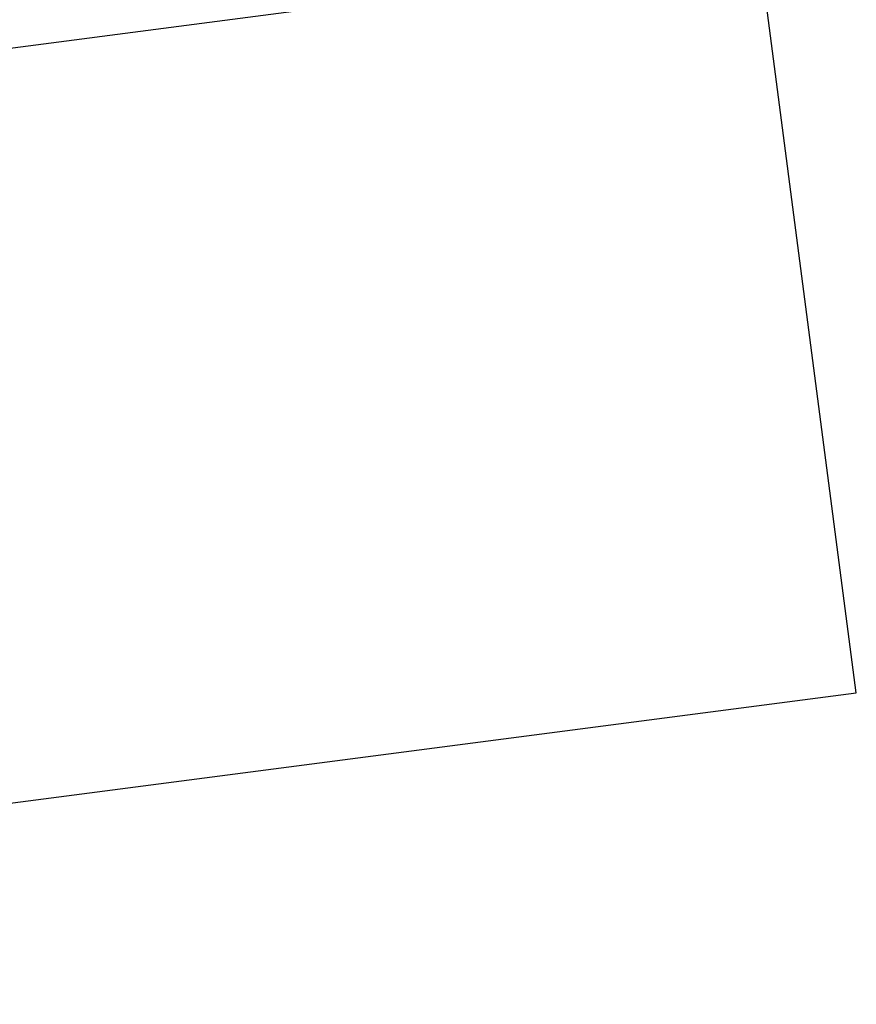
# Model space of a CAD drawing. Extents: x 446008 to 446745, y 447032 to 448234.
# Tile 3 of 24: x 446538 to 446745, y 447032 to 447275. Entities that reach past the tile are written whole.
import ezdxf

# ---------------------------------------------------------------- set-up
doc = ezdxf.new("R2010")
doc.units = 0
doc.header["$LTSCALE"] = 2
doc.header["$MEASUREMENT"] = 0
doc.linetypes.add('AUSGEZOGEN', pattern=[0])
doc.layers.get('0').update_dxf_attribs({"linetype": 'AUSGEZOGEN'})
for name, color, linetype in [('FBR', 8, 'CONTINUOUS'), ('Planeinteilung', 6, 'CONTINUOUS'), ('RAHMEN', 250, 'AUSGEZOGEN')]:
    doc.layers.add(name, color=color, linetype=linetype)

# ---------------------------------------------------------------- blocks, each defined once
blk = doc.blocks.new('1135594')
for p, q in [((1135, 594), (0, 594)), ((1135, 0), (1135, 594))]:
    blk.add_line(p, q)
at = {"layer": 'RAHMEN'}
blk.add_line((950, 5), (950, 589), dxfattribs=at)

msp = doc.modelspace()

# ---------------------------------------------------------------- linework, layer by layer
at = {"layer": 'FBR', "flags": 128}
for points in [[(446416.85, 447335.74, -0.000001), (446418.45, 447323.41, -0.000146)], [(446363.33, 447740.45, 0.000002), (446366.28, 447717.76, 0.000326)], [(446412.08, 447372.66, 0.000006), (446414.08, 447357.13, 0.00001)]]:
    msp.add_lwpolyline(points, format="xyb", dxfattribs=at)

# ---------------------------------------------------------------- block references
at = {"layer": 'Planeinteilung', "linetype": 'Continuous', "rotation": 277.4472801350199}
msp.add_blockref('1135594', (446008.46, 448157.18), dxfattribs=at)

doc.saveas('drawing.dxf')
